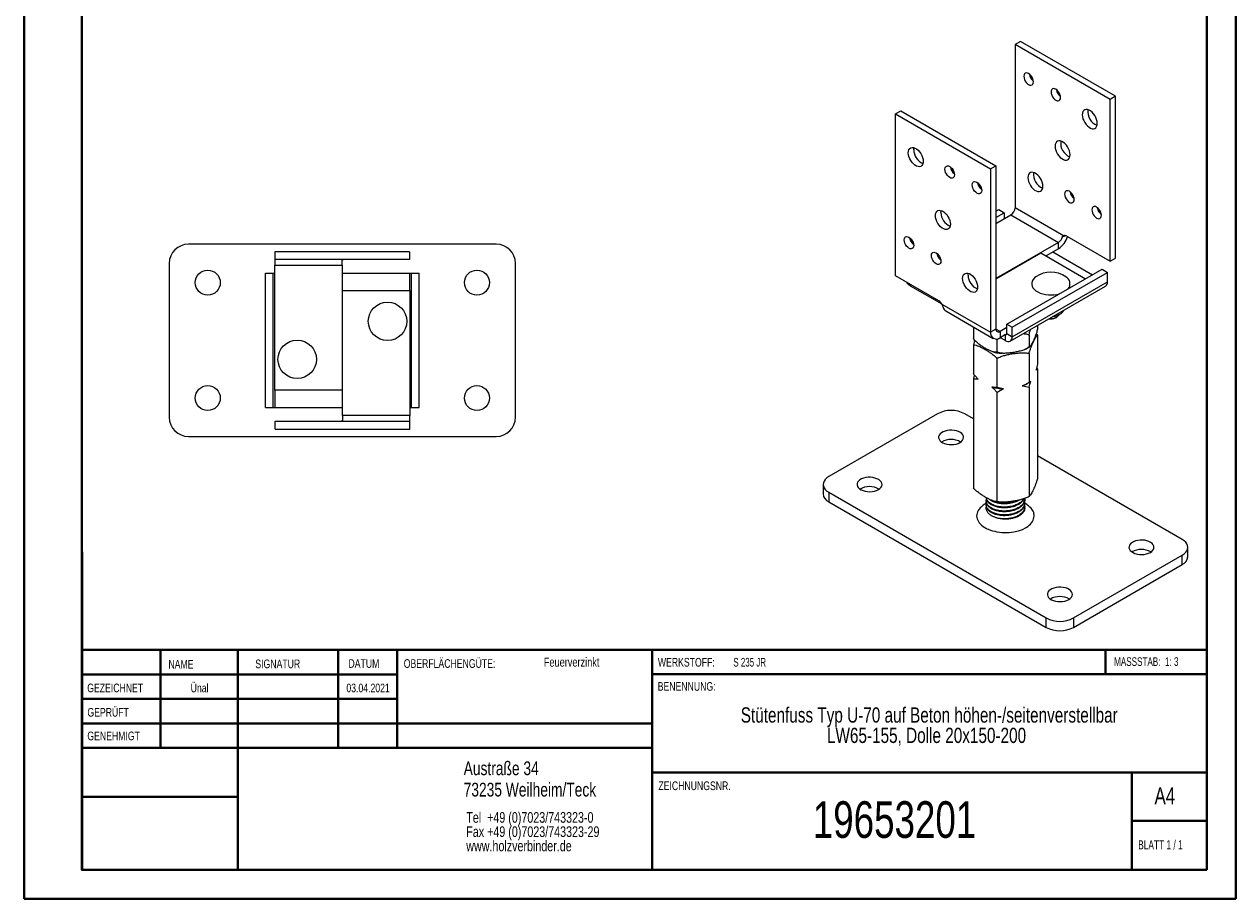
# Model space of a CAD drawing. Header units: millimetres. Extents: x 0 to 210, y 0 to 297.
# Tile 1 of 18: x 0 to 210, y 0 to 152. Entities that reach past the tile are written whole.
import ezdxf

# ---------------------------------------------------------------- set-up
doc = ezdxf.new("R2010")
doc.units = ezdxf.units.MM
doc.styles.add('SLDTEXTSTYLE0', font='TXT', dxfattribs={"width": 0.75})
doc.styles.add('SLDTEXTSTYLE1', font='TXT', dxfattribs={"width": 0.681818})
doc.styles.add('SLDTEXTSTYLE2', font='TXT', dxfattribs={"width": 0.7})
doc.styles.add('SLDTEXTSTYLE3', font='TXT', dxfattribs={"width": 0.6875})

# ---------------------------------------------------------------- blocks, each defined once
blk = doc.blocks.new('SW_NOTE_0')
at = {"color": 0, "linetype": 'Continuous', "lineweight": 0, "char_height": 1.8521, "attachment_point": 1, "style": 'SLDTEXTSTYLE0'}
for s, insert in [('Tel  +49 (0)7023/743323-0', (0, 2.39)), ('Fax +49 (0)7023/743323-29', (0, -0.08)), ('www.holzverbinder.de', (0, -2.55))]:
    blk.add_mtext(s, dxfattribs=dict(at, insert=insert))
blk = doc.blocks.new('SW_NOTE_1')
at = {"color": 0, "linetype": 'Continuous', "lineweight": 0, "char_height": 2.6458, "attachment_point": 2, "style": 'SLDTEXTSTYLE0'}
for s, insert in [('Stütenfuss Typ U-70 auf Beton höhen-/seitenverstellbar', (45.39, 3.41)), ('LW65-155, Dolle 20x150-200', (44.92, -0.12))]:
    blk.add_mtext(s, dxfattribs=dict(at, insert=insert))

msp = doc.modelspace()

# ---------------------------------------------------------------- linework, layer by layer
at = {"color": 7, "linetype": 'Continuous', "lineweight": 40}
for p, q in [((0.08, 0.21), (0.08, 297.21)), ((210.08, 0.21), (210.08, 297.21)), ((10.08, 5.21), (10.08, 292.21)), ((205.08, 5.21), (205.08, 292.21)), ((10.11, 60.37), (10.11, 5.12)), ((205.08, 43.37), (10.11, 43.37)), ((23.71, 43.37), (23.71, 26.37)), ((37.1, 43.37), (37.1, 5.12)), ((54.51, 43.37), (54.51, 26.37)), ((64.71, 26.37), (64.71, 43.37)), ((108.91, 43.37), (108.91, 5.12)), ((187.47, 39.12), (187.47, 43.37)), ((64.71, 39.1), (10.11, 39.1)), ((205.08, 39.12), (108.91, 39.12)), ((64.71, 34.87), (10.11, 34.87)), ((108.91, 30.62), (10.11, 30.62)), ((108.91, 26.37), (10.11, 26.37)), ((108.91, 22.12), (205.08, 22.12)), ((192.08, 5.21), (192.08, 22.21)), ((37.1, 17.87), (10.11, 17.87)), ((10.11, 13.71), (10.08, 13.71)), ((205.08, 13.71), (192.08, 13.71)), ((10.11, 9.46), (10.08, 9.46)), ((10.08, 5.21), (205.08, 5.21)), ((205.08, 5.21), (180.99, 5.21)), ((0.08, 0.21), (210.08, 0.21))]:
    msp.add_line(p, q, dxfattribs=at)
at = {"color": 7, "linetype": 'Continuous', "lineweight": 15}
for p, q in [((172.76, 148.82), (171.82, 148.28)), ((171.82, 148.28), (171.82, 119.97)), ((188.31, 138.75), (171.82, 148.28)), ((189.26, 139.3), (172.76, 148.82)), ((189.26, 139.3), (188.31, 138.75)), ((188.31, 110.72), (188.31, 138.75)), ((189.26, 111.26), (189.26, 139.3)), ((151.07, 136.25), (152.01, 136.79)), ((152.01, 136.79), (168.51, 127.27)), ((151.07, 136.25), (167.57, 126.72)), ((151.07, 108.21), (151.07, 136.25)), ((167.57, 126.72), (168.51, 127.27)), ((167.57, 126.72), (167.57, 98.42)), ((168.51, 127.27), (168.51, 98.96)), ((180.24, 115.1), (171.82, 119.97)), ((168.51, 119.4), (168.99, 119.67)), ((168.51, 118.31), (169.93, 119.13)), ((168.51, 117.25), (171.11, 118.75)), ((168.99, 119.67), (169.93, 119.13)), ((169.93, 119.13), (169.93, 118.06)), ((171.11, 118.75), (179.36, 113.98)), ((81.89, 113.67), (28.55, 113.67)), ((179.36, 113.98), (168.51, 107.72)), ((179.36, 112.89), (179.36, 113.98)), ((180.24, 115.1), (180.3, 115.14)), ((180.77, 115.07), (188.31, 110.72)), ((43.52, 112.37), (43.52, 111.04)), ((66.85, 112.37), (43.52, 112.37)), ((66.85, 112.37), (66.85, 111.04)), ((158.48, 111.45), (158.7, 111.58)), ((168.51, 107.67), (176.29, 112.16)), ((176.29, 112.16), (184.04, 107.68)), ((179.36, 112.89), (177.19, 111.64)), ((178.39, 112.34), (185.25, 108.38)), ((25.22, 110.34), (25.22, 83.67)), ((66.85, 111.04), (43.52, 111.04)), ((43.52, 111.04), (43.52, 110.04)), ((43.52, 110.04), (55.19, 110.04)), ((43.52, 88.37), (43.52, 110.04)), ((55.19, 110.04), (55.19, 111)), ((55.19, 110.04), (55.19, 88.37)), ((85.22, 83.67), (85.22, 110.34)), ((170.4, 99.8), (186.9, 109.33)), ((186.9, 109.33), (187.84, 108.78)), ((188.31, 110.72), (189.26, 111.26)), ((41.89, 85.34), (41.89, 108.67)), ((41.89, 108.67), (43.22, 108.67)), ((43.22, 85.34), (43.22, 108.67)), ((43.22, 108.67), (43.52, 108.67)), ((55.19, 108.67), (66.89, 108.67)), ((66.89, 108.67), (67.22, 108.67)), ((67.22, 85.34), (67.22, 108.67)), ((67.22, 108.67), (68.55, 108.67)), ((68.55, 85.34), (68.55, 108.67)), ((158.61, 103.86), (151.07, 108.21)), ((171.34, 99.26), (187.84, 108.78)), ((171.34, 97.63), (187.84, 107.15)), ((187.84, 107.15), (187.84, 108.78)), ((55.25, 105.63), (66.92, 105.63)), ((55.25, 83.97), (55.25, 105.63)), ((66.92, 105.63), (66.92, 83.97)), ((153.66, 106.47), (159.12, 103.32)), ((171, 96.86), (187.5, 106.39)), ((159.14, 103.28), (167.57, 98.42)), ((159.8, 102.11), (168.05, 97.35)), ((178.82, 100.9), (178.98, 100.99)), ((179.27, 101.26), (179.27, 101.64)), ((164.59, 99.35), (164.59, 97.37)), ((168.51, 98.96), (167.57, 98.42)), ((170.4, 99.23), (169.22, 98.55)), ((170.4, 99.8), (171.34, 99.26)), ((170.4, 98.17), (170.4, 99.8)), ((171.34, 97.63), (171.34, 99.26)), ((175.74, 99.6), (175.74, 99.09)), ((168.67, 97.05), (168.67, 95.01)), ((169.22, 98.55), (169.22, 97.46)), ((170.19, 98.02), (169.22, 97.46)), ((169.24, 97.48), (170.16, 96.95)), ((170.4, 98.17), (171.34, 97.63)), ((174.25, 97.91), (174.25, 95.87)), ((175.74, 97.96), (175.5, 98.2)), ((175.74, 97.96), (175.74, 92.9)), ((164.59, 96.23), (164.59, 91.17)), ((174.25, 94.74), (174.25, 89.68)), ((168.67, 93.88), (168.67, 88.82)), ((164.76, 90.98), (164.59, 90.36)), ((164.59, 90.36), (164.59, 71.42)), ((175.74, 92.08), (175.57, 92.28)), ((175.74, 92.08), (175.74, 73.14)), ((55.19, 88.37), (43.52, 88.37)), ((173.89, 89.48), (174.25, 89.68)), ((174.25, 88.86), (174.25, 69.92)), ((168.67, 88), (168.67, 69.06)), ((41.89, 85.34), (43.22, 85.34)), ((43.22, 85.34), (43.55, 85.34)), ((43.55, 85.34), (55.25, 85.34)), ((66.92, 85.34), (67.22, 85.34)), ((67.22, 85.34), (68.55, 85.34)), ((158.38, 84.26), (139.52, 73.38)), ((164.59, 83.4), (163.09, 84.26)), ((43.59, 81.63), (43.59, 82.97)), ((43.59, 82.97), (66.92, 82.97)), ((66.92, 83.97), (55.25, 83.97)), ((55.25, 83.97), (55.25, 83.01)), ((66.92, 82.97), (66.92, 83.97)), ((66.92, 81.63), (66.92, 82.97)), ((28.55, 80.34), (81.89, 80.34)), ((43.59, 81.63), (66.92, 81.63)), ((200.8, 62.49), (175.74, 76.96)), ((138.55, 72.02), (138.55, 70.39)), ((139.52, 70.66), (177.23, 48.89)), ((139.52, 70.66), (139.52, 69.02)), ((173.5, 69.39), (173.5, 69.52)), ((139.52, 69.02), (177.23, 47.25)), ((166.83, 69.18), (166.83, 69.05)), ((166.83, 68.5), (166.83, 68.37)), ((168.91, 69.02), (169.1, 68.99)), ((173.45, 67.74), (173.46, 67.68)), ((173.5, 68.71), (173.5, 68.84)), ((173.5, 68.03), (173.5, 68.16)), ((201.78, 59.5), (201.78, 61.13)), ((181.95, 48.89), (200.8, 59.77)), ((200.8, 58.14), (200.8, 59.77)), ((181.95, 47.25), (200.8, 58.14)), ((177.23, 47.25), (177.23, 48.89)), ((181.95, 48.89), (181.95, 47.25))]:
    msp.add_line(p, q, dxfattribs=at)
at = {"color": 8, "linetype": 'Continuous', "lineweight": 15}
for p, q in [((180.7, 115.11), (180.04, 114.96)), ((66.89, 105.63), (66.89, 108.67)), ((153.66, 106.71), (153.66, 106.47)), ((169.22, 98.55), (168.51, 98.96)), ((170.16, 96.95), (170.16, 98.01)), ((43.55, 85.34), (43.55, 88.37))]:
    msp.add_line(p, q, dxfattribs=at)
at = {"color": 7, "linetype": 'Continuous', "lineweight": 0}
for p, q in [((64.71, 39.12), (10.11, 39.12)), ((23.71, 5.21), (23.71, 5.12)), ((54.51, 5.21), (54.51, 5.12))]:
    msp.add_line(p, q, dxfattribs=at)
at = {"color": 7, "linetype": 'Continuous', "lineweight": 15, "flags": 128}
for points in [[(175, 141.81), (174.97, 142.08), (174.89, 142.35), (174.76, 142.63), (174.58, 142.88), (174.39, 143.09), (174.17, 143.24), (173.96, 143.33), (173.76, 143.35), (173.59, 143.3), (173.46, 143.18), (173.38, 143), (173.35, 142.77), (173.38, 142.5), (173.46, 142.23), (173.59, 141.95), (173.76, 141.7), (173.96, 141.49), (174.17, 141.34), (174.39, 141.25), (174.58, 141.23), (174.76, 141.28), (174.89, 141.4), (174.97, 141.58), (175, 141.81)], [(179.71, 139.09), (179.68, 139.35), (179.6, 139.63), (179.47, 139.9), (179.3, 140.15), (179.1, 140.36), (178.89, 140.52), (178.67, 140.61), (178.47, 140.63), (178.3, 140.58), (178.17, 140.46), (178.09, 140.27), (178.06, 140.04), (178.09, 139.78), (178.17, 139.5), (178.3, 139.23), (178.47, 138.98), (178.67, 138.77), (178.89, 138.62), (179.1, 138.52), (179.3, 138.5), (179.47, 138.56), (179.6, 138.68), (179.68, 138.86), (179.71, 139.09)], [(186.08, 134.6), (186.05, 134.93), (185.96, 135.27), (185.83, 135.62), (185.65, 135.96), (185.43, 136.27), (185.18, 136.54), (184.91, 136.76), (184.64, 136.92), (184.38, 137), (184.13, 137.02), (183.91, 136.96), (183.73, 136.84), (183.59, 136.64), (183.51, 136.39), (183.48, 136.1), (183.51, 135.77), (183.59, 135.42), (183.73, 135.08), (183.91, 134.74), (184.13, 134.43), (184.38, 134.16), (184.64, 133.94), (184.91, 133.78), (185.18, 133.69), (185.43, 133.68), (185.65, 133.74), (185.83, 133.86), (185.96, 134.06), (186.05, 134.31), (186.08, 134.6)], [(153.31, 129.51), (153.34, 129.81), (153.42, 130.05), (153.56, 130.25), (153.74, 130.38), (153.96, 130.43), (154.2, 130.42), (154.47, 130.33), (154.74, 130.17), (155.01, 129.95), (155.25, 129.68), (155.47, 129.37), (155.65, 129.04), (155.79, 128.69), (155.87, 128.34), (155.9, 128.01), (155.87, 127.72), (155.79, 127.47), (155.65, 127.28), (155.47, 127.15), (155.25, 127.09), (155.01, 127.11), (154.74, 127.2), (154.47, 127.35), (154.2, 127.57), (153.96, 127.84), (153.74, 128.15), (153.56, 128.49), (153.42, 128.84), (153.34, 129.18), (153.31, 129.51)], [(154.25, 130.05), (154.28, 130.35), (154.29, 130.4)], [(181.36, 129.16), (181.33, 129.48), (181.25, 129.83), (181.11, 130.18), (180.93, 130.52), (180.71, 130.83), (180.47, 131.1), (180.2, 131.32), (179.93, 131.47), (179.66, 131.56), (179.42, 131.58), (179.2, 131.52), (179.02, 131.39), (178.88, 131.2), (178.8, 130.95), (178.77, 130.65), (178.8, 130.33), (178.88, 129.98), (179.02, 129.63), (179.2, 129.29), (179.42, 128.98), (179.66, 128.71), (179.93, 128.5), (180.2, 128.34), (180.47, 128.25), (180.71, 128.24), (180.93, 128.29), (181.11, 128.42), (181.25, 128.61), (181.33, 128.86), (181.36, 129.16)], [(159.67, 126.65), (159.7, 126.88), (159.78, 127.07), (159.91, 127.19), (160.09, 127.24), (160.28, 127.22), (160.5, 127.13), (160.71, 126.97), (160.91, 126.76), (161.08, 126.51), (161.21, 126.24), (161.29, 125.96), (161.32, 125.7), (161.29, 125.47), (161.21, 125.29), (161.08, 125.17), (160.91, 125.11), (160.71, 125.13), (160.5, 125.22), (160.28, 125.38), (160.09, 125.59), (159.91, 125.84), (159.78, 126.11), (159.7, 126.39), (159.67, 126.65)], [(176.65, 123.71), (176.62, 124.04), (176.53, 124.39), (176.4, 124.74), (176.22, 125.07), (176, 125.38), (175.75, 125.65), (175.49, 125.87), (175.22, 126.03), (174.95, 126.12), (174.7, 126.13), (174.48, 126.07), (174.3, 125.95), (174.17, 125.75), (174.08, 125.5), (174.05, 125.21), (174.08, 124.88), (174.17, 124.54), (174.3, 124.19), (174.48, 123.85), (174.7, 123.54), (174.95, 123.27), (175.22, 123.05), (175.49, 122.89), (175.75, 122.81), (176, 122.79), (176.22, 122.85), (176.4, 122.98), (176.53, 123.17), (176.62, 123.42), (176.65, 123.71)], [(164.39, 123.93), (164.42, 124.16), (164.5, 124.34), (164.63, 124.47), (164.8, 124.52), (165, 124.5), (165.21, 124.41), (165.43, 124.25), (165.62, 124.04), (165.8, 123.79), (165.93, 123.52), (166.01, 123.24), (166.04, 122.98), (166.01, 122.75), (165.93, 122.57), (165.8, 122.45), (165.62, 122.39), (165.43, 122.41), (165.21, 122.5), (165, 122.66), (164.8, 122.87), (164.63, 123.12), (164.5, 123.39), (164.42, 123.67), (164.39, 123.93)], [(182.07, 121.4), (182.04, 121.66), (181.96, 121.94), (181.83, 122.21), (181.66, 122.46), (181.46, 122.67), (181.24, 122.83), (181.03, 122.92), (180.83, 122.94), (180.66, 122.89), (180.53, 122.77), (180.45, 122.58), (180.42, 122.35), (180.45, 122.09), (180.53, 121.81), (180.66, 121.54), (180.83, 121.29), (181.03, 121.08), (181.24, 120.92), (181.46, 120.83), (181.66, 120.81), (181.83, 120.87), (181.96, 120.99), (182.04, 121.17), (182.07, 121.4)], [(186.78, 118.68), (186.75, 118.94), (186.67, 119.22), (186.54, 119.49), (186.37, 119.74), (186.17, 119.95), (185.96, 120.11), (185.74, 120.2), (185.54, 120.22), (185.37, 120.17), (185.24, 120.04), (185.16, 119.86), (185.13, 119.63), (185.16, 119.37), (185.24, 119.09), (185.37, 118.82), (185.54, 118.57), (185.74, 118.36), (185.96, 118.2), (186.17, 118.11), (186.37, 118.09), (186.54, 118.14), (186.67, 118.27), (186.75, 118.45), (186.78, 118.68)], [(158.02, 118.62), (158.05, 118.92), (158.14, 119.17), (158.27, 119.36), (158.45, 119.49), (158.67, 119.55), (158.92, 119.53), (159.18, 119.44), (159.46, 119.29), (159.72, 119.07), (159.97, 118.8), (160.19, 118.49), (160.37, 118.15), (160.5, 117.8), (160.59, 117.45), (160.62, 117.13), (160.59, 116.83), (160.5, 116.58), (160.37, 116.39), (160.19, 116.26), (159.97, 116.2), (159.72, 116.22), (159.46, 116.31), (159.18, 116.46), (158.92, 116.68), (158.67, 116.95), (158.45, 117.26), (158.27, 117.6), (158.14, 117.95), (158.05, 118.3), (158.02, 118.62)], [(158.97, 119.17), (158.99, 119.46), (159, 119.51)], [(152.6, 114.4), (152.63, 114.63), (152.71, 114.82), (152.84, 114.94), (153.01, 114.99), (153.21, 114.97), (153.43, 114.88), (153.64, 114.73), (153.84, 114.52), (154.01, 114.27), (154.14, 113.99), (154.22, 113.71), (154.25, 113.45), (154.22, 113.22), (154.14, 113.04), (154.01, 112.92), (153.84, 112.87), (153.64, 112.88), (153.43, 112.98), (153.21, 113.13), (153.01, 113.34), (152.84, 113.59), (152.71, 113.86), (152.63, 114.14), (152.6, 114.4)], [(157.32, 111.68), (157.34, 111.91), (157.43, 112.1), (157.56, 112.22), (157.73, 112.27), (157.93, 112.25), (158.14, 112.16), (158.35, 112), (158.55, 111.79), (158.72, 111.54), (158.86, 111.27), (158.94, 110.99), (158.97, 110.73), (158.94, 110.5), (158.86, 110.32), (158.72, 110.2), (158.55, 110.14), (158.35, 110.16), (158.14, 110.25), (157.93, 110.41), (157.73, 110.62), (157.56, 110.87), (157.43, 111.14), (157.34, 111.42), (157.32, 111.68)], [(162.74, 107.74), (162.77, 108.03), (162.85, 108.28), (162.98, 108.47), (163.17, 108.6), (163.39, 108.66), (163.63, 108.64), (163.9, 108.56), (164.17, 108.4), (164.43, 108.18), (164.68, 107.91), (164.9, 107.6), (165.08, 107.26), (165.22, 106.91), (165.3, 106.57), (165.33, 106.24), (165.3, 105.95), (165.22, 105.7), (165.08, 105.5), (164.9, 105.38), (164.68, 105.32), (164.43, 105.33), (164.17, 105.42), (163.9, 105.58), (163.63, 105.8), (163.39, 106.07), (163.17, 106.38), (162.98, 106.71), (162.85, 107.06), (162.77, 107.41), (162.74, 107.74)], [(163.68, 108.28), (163.71, 108.58), (163.72, 108.62)], [(175.44, 108), (175.2, 107.81), (174.97, 107.55), (174.8, 107.27), (174.72, 106.98), (174.71, 106.69), (174.77, 106.39), (174.92, 106.11), (175.14, 105.85), (175.42, 105.6), (175.77, 105.39), (176.17, 105.2), (176.61, 105.06), (177.09, 104.95), (177.59, 104.89), (178.1, 104.87), (178.61, 104.9), (179.1, 104.97), (179.54, 105.08)], [(178.98, 100.99), (179.18, 101.14), (179.27, 101.25)], [(170.19, 98.02), (170.21, 98.01), (170.25, 98), (170.29, 98.01), (170.33, 98.02), (170.36, 98.04), (170.38, 98.08), (170.39, 98.12), (170.4, 98.17)], [(162.27, 79.3), (162.53, 79.48), (162.73, 79.69), (162.85, 79.92), (162.9, 80.15), (162.87, 80.39), (162.77, 80.62), (162.59, 80.83), (162.34, 81.02), (162.03, 81.18), (161.68, 81.31), (161.3, 81.39), (160.89, 81.43), (160.48, 81.42), (160.08, 81.37), (159.7, 81.28), (159.36, 81.15), (159.06, 80.98), (158.83, 80.78), (158.67, 80.56), (158.58, 80.33), (158.57, 80.09), (158.64, 79.86), (158.79, 79.64), (159, 79.43), (159.28, 79.26), (159.61, 79.11), (159.98, 79.01), (160.38, 78.95), (160.79, 78.93), (161.2, 78.96), (161.59, 79.03), (161.95, 79.15), (162.27, 79.3)], [(139.52, 73.38), (139.18, 73.15), (138.91, 72.89), (138.71, 72.61), (138.59, 72.32), (138.55, 72.02), (138.59, 71.72), (138.71, 71.42), (138.91, 71.14), (139.18, 70.89), (139.52, 70.66)], [(148.13, 71.13), (148.39, 71.32), (148.59, 71.53), (148.71, 71.75), (148.76, 71.99), (148.73, 72.23), (148.62, 72.46), (148.44, 72.67), (148.2, 72.86), (147.89, 73.02), (147.54, 73.14), (147.15, 73.23), (146.75, 73.27), (146.34, 73.26), (145.93, 73.21), (145.55, 73.12), (145.21, 72.98), (144.92, 72.81), (144.69, 72.62), (144.53, 72.4), (144.44, 72.17), (144.43, 71.93), (144.5, 71.69), (144.64, 71.47), (144.86, 71.27), (145.14, 71.09), (145.47, 70.95), (145.84, 70.85), (146.23, 70.78), (146.64, 70.77), (147.05, 70.8), (147.45, 70.87), (147.81, 70.98), (148.13, 71.13)], [(165.93, 68.11), (165.77, 67.96), (165.59, 67.74), (165.43, 67.51), (165.31, 67.27), (165.23, 67.04), (165.18, 66.8), (165.16, 66.55), (165.19, 66.3), (165.24, 66.07), (165.46, 65.6), (165.62, 65.37), (166.03, 64.95), (166.29, 64.75), (166.57, 64.57), (166.87, 64.4), (167.54, 64.12), (167.92, 64), (168.3, 63.9), (168.69, 63.82), (169.11, 63.75), (169.53, 63.71), (169.94, 63.69), (170.36, 63.69), (170.78, 63.71), (171.21, 63.75), (171.61, 63.81), (172.39, 63.99), (172.76, 64.11), (173.11, 64.24), (173.74, 64.56), (174.03, 64.74), (174.28, 64.94), (174.5, 65.14), (174.69, 65.36), (174.86, 65.59), (174.98, 65.82), (175.16, 66.53), (175.06, 67.17), (175.06, 67.17)], [(195.27, 60.25), (195.53, 60.43), (195.73, 60.64), (195.85, 60.87), (195.9, 61.1), (195.87, 61.34), (195.76, 61.57), (195.58, 61.78), (195.34, 61.97), (195.03, 62.13), (194.68, 62.26), (194.29, 62.34), (193.89, 62.38), (193.48, 62.37), (193.07, 62.32), (192.7, 62.23), (192.35, 62.1), (192.06, 61.93), (191.83, 61.73), (191.67, 61.51), (191.58, 61.28), (191.57, 61.04), (191.64, 60.81), (191.78, 60.59), (192, 60.38), (192.28, 60.21), (192.61, 60.06), (192.98, 59.96), (193.37, 59.9), (193.79, 59.88), (194.19, 59.91), (194.59, 59.98), (194.95, 60.1), (195.27, 60.25)], [(200.8, 59.77), (201.14, 60), (201.42, 60.26), (201.62, 60.54), (201.74, 60.83), (201.78, 61.13), (201.74, 61.43), (201.62, 61.73), (201.42, 62.01), (201.14, 62.26), (200.8, 62.49)], [(181.12, 52.08), (181.39, 52.27), (181.58, 52.48), (181.71, 52.7), (181.76, 52.94), (181.73, 53.18), (181.62, 53.41), (181.44, 53.62), (181.19, 53.81), (180.89, 53.97), (180.54, 54.09), (180.15, 54.18), (179.75, 54.22), (179.33, 54.21), (178.93, 54.16), (178.55, 54.07), (178.21, 53.93), (177.92, 53.76), (177.69, 53.57), (177.53, 53.35), (177.44, 53.12), (177.43, 52.88), (177.5, 52.64), (177.64, 52.42), (177.86, 52.22), (178.13, 52.04), (178.46, 51.9), (178.83, 51.8), (179.23, 51.74), (179.64, 51.72), (180.05, 51.75), (180.44, 51.82), (180.81, 51.93), (181.12, 52.08)]]:
    msp.add_lwpolyline(points, dxfattribs=at)
at = {"color": 7, "linetype": 'Continuous', "lineweight": 15}
for centre, radius in [((31.89, 107), 2.17), ((78.55, 107), 2.17), ((63.05, 100.3), 3.33), ((47.39, 93.71), 3.33), ((31.89, 87), 2.17), ((78.55, 87), 2.17)]:
    msp.add_circle(centre, radius, dxfattribs=at)
for centre, radius, start, end in [((176.12, 143.41), 1.84, 188.0066, 231.9881), ((180.83, 140.69), 1.84, 188.0066, 231.9881), ((186.99, 136.63), 2.55, 171.9743, 248.0203), ((182.28, 131.18), 2.55, 171.9743, 248.0203), ((156.9, 130.11), 2.65, 181.2085, 246.931), ((162.44, 127.3), 1.84, 188.0066, 231.9881), ((177.56, 125.74), 2.55, 171.9743, 248.0203), ((167.16, 124.58), 1.84, 188.0066, 231.9881), ((183.19, 123), 1.84, 188.0066, 231.9881), ((170.28, 120.04), 1.54, 302.6055, 357.3945), ((187.9, 120.28), 1.84, 188.0066, 231.9881), ((161.62, 119.22), 2.65, 181.2085, 246.931), ((28.55, 110.34), 3.33, 90, 180), ((81.89, 110.34), 3.33, 0, 90), ((155.37, 115.05), 1.84, 188.0066, 231.9881), ((177.37, 115.96), 3.66, 302.9437, 344.7431), ((178.51, 115.3), 1.57, 302.9276, 347.442), ((180.48, 114.68), 0.485, 53.5749, 119.4595), ((160.09, 112.33), 1.84, 188.0066, 231.9881), ((154.88, 108.44), 2.31, 215.2673, 238.3155), ((166.33, 108.34), 2.65, 181.2085, 246.931), ((178.03, 104.39), 4.45, 54.3123, 125.6877), ((180, 106.82), 1.34, 318.57, 62.0573), ((187.02, 107.06), 0.822, 305.0133, 6.2988), ((157.83, 102.62), 1.47, 26.9958, 57.8785), ((160.28, 102.9), 0.921, 194.0131, 238.6564), ((178.03, 102.42), 1.71, 259.2037, 297.2783), ((178.04, 102.8), 2.03, 262.7013, 297.4096), ((168.94, 98.89), 0.437, 170.786, 309.2033), ((168.58, 98.25), 1.02, 170.786, 309.2033), ((170.62, 97.51), 0.728, 230.7967, 9.214), ((170.11, 97.05), 8.46, 254.2543, 268.1596), ((171.09, 94.37), 5.64, 290.6759, 299.8611), ((160.74, 79.76), 5.09, 62.391, 117.609), ((28.55, 83.67), 3.33, 180, 270), ((81.89, 83.67), 3.33, 270, 0), ((160.74, 76.62), 3.2, 59.1634, 120.8366), ((146.59, 68.45), 3.2, 59.1634, 120.8366), ((140.2, 70.54), 1.66, 185.3944, 245.9257), ((193.73, 57.57), 3.2, 59.1634, 120.8366), ((200.09, 59.68), 1.7, 294.8673, 353.8125), ((179.59, 49.4), 3.2, 59.1634, 120.8366), ((179.59, 53.39), 5.09, 242.391, 297.609), ((179.59, 51.76), 5.09, 242.391, 297.609)]:
    msp.add_arc(centre, radius, start, end, dxfattribs=at)
for points, knots in [([(180.04, 114.96), (180.04, 114.99), (180.05, 115.01), (180.08, 115.05), (180.1, 115.07), (180.14, 115.09), (180.16, 115.1), (180.2, 115.1), (180.22, 115.1), (180.24, 115.1)], [0, 0, 0, 0, 0.25, 0.25, 0.5, 0.5, 0.75, 0.75, 1, 1, 1, 1]), ([(55.19, 111), (55.19, 111.01), (55.19, 111.02), (55.23, 111.03), (55.25, 111.03), (55.3, 111.04), (55.32, 111.04), (55.38, 111.04), (55.41, 111.04), (55.44, 111.04)], [0, 0, 0, 0, 0.25, 0.25, 0.5, 0.5, 0.75, 0.75, 1, 1, 1, 1]), ([(159.39, 102.67), (159.38, 102.71), (159.36, 102.76), (159.33, 102.85), (159.31, 102.9), (159.27, 103.01), (159.25, 103.06), (159.2, 103.17), (159.17, 103.23), (159.14, 103.28)], [0, 0, 0, 0, 0.25, 0.25, 0.5, 0.5, 0.75, 0.75, 1, 1, 1, 1]), ([(179.27, 101.26), (179.07, 101.22), (178.78, 101.15), (178.48, 101.14), (178.39, 101.13)], [0, 0, 0, 0, 0.701221, 1, 1, 1, 1]), ([(179.9, 101.73), (179.85, 101.68), (179.8, 101.63), (179.69, 101.54), (179.64, 101.49), (179.48, 101.38), (179.38, 101.32), (179.27, 101.26)], [0, 0, 0, 0, 0.25, 0.25, 0.5, 0.5, 1, 1, 1, 1]), ([(180.37, 102.27), (180.32, 102.21), (180.22, 102.08), (180.07, 101.9), (179.96, 101.78), (179.9, 101.73)], [0, 0, 0, 0, 0.305082, 0.651429, 1, 1, 1, 1]), ([(175.74, 99.09), (175.72, 98.97), (175.69, 98.85), (175.63, 98.63), (175.6, 98.52), (175.51, 98.21), (175.45, 98.03), (175.35, 97.77), (175.32, 97.69), (175.25, 97.52), (175.22, 97.45), (175.12, 97.22), (175.06, 97.07), (174.93, 96.79), (174.86, 96.66), (174.73, 96.4), (174.67, 96.28), (174.57, 96.12), (174.54, 96.07), (174.48, 95.99), (174.44, 95.95), (174.38, 95.89), (174.35, 95.87), (174.3, 95.85), (174.27, 95.86), (174.25, 95.87)], [0, 0, 0, 0, 0.0625, 0.0625, 0.125, 0.125, 0.25, 0.25, 0.3125, 0.3125, 0.375, 0.375, 0.5, 0.5, 0.625, 0.625, 0.75, 0.75, 0.8125, 0.8125, 0.875, 0.875, 0.9375, 0.9375, 1, 1, 1, 1]), ([(174.25, 97.91), (174.27, 98.02), (174.31, 98.22), (174.38, 98.49), (174.45, 98.72), (174.49, 98.84), (174.51, 98.89)], [0, 0, 0, 0, 0.283174, 0.574578, 0.80836, 1, 1, 1, 1]), ([(168.67, 95.01), (168.6, 94.98), (168.53, 94.96), (168.38, 94.95), (168.29, 94.95), (168.04, 94.98), (167.87, 95.04), (167.61, 95.14), (167.52, 95.18), (167.34, 95.26), (167.25, 95.3), (166.98, 95.44), (166.81, 95.54), (166.45, 95.74), (166.27, 95.85), (165.92, 96.08), (165.74, 96.2), (165.47, 96.4), (165.39, 96.47), (165.21, 96.62), (165.13, 96.7), (164.96, 96.87), (164.88, 96.96), (164.73, 97.16), (164.65, 97.26), (164.59, 97.37)], [0, 0, 0, 0, 0.0625, 0.0625, 0.125, 0.125, 0.25, 0.25, 0.3125, 0.3125, 0.375, 0.375, 0.5, 0.5, 0.625, 0.625, 0.75, 0.75, 0.8125, 0.8125, 0.875, 0.875, 0.9375, 0.9375, 1, 1, 1, 1]), ([(164.84, 97.02), (164.8, 96.91), (164.71, 96.67), (164.63, 96.39), (164.59, 96.23)], [0, 0, 0, 0, 0.432386, 1, 1, 1, 1]), ([(168.53, 97.25), (168.54, 97.25), (168.59, 97.18), (168.63, 97.11), (168.67, 97.05)], [0, 0, 0, 0, 0.108015, 1, 1, 1, 1]), ([(168.67, 97.05), (168.75, 97.12), (168.92, 97.25), (169.13, 97.39), (169.26, 97.44), (169.29, 97.45)], [0, 0, 0, 0, 0.43628, 0.885241, 1, 1, 1, 1]), ([(173.25, 98.17), (173.31, 98.16), (173.49, 98.16), (173.77, 98.11), (174.04, 98.02), (174.19, 97.94), (174.25, 97.91)], [0, 0, 0, 0, 0.1615101, 0.4809663, 0.8078069, 1, 1, 1, 1]), ([(174.25, 94.74), (174.3, 94.95), (174.36, 95.14), (174.49, 95.51), (174.55, 95.68), (174.68, 96), (174.74, 96.16), (174.87, 96.46), (174.93, 96.6), (175.06, 96.87), (175.12, 97), (175.25, 97.25), (175.31, 97.37), (175.43, 97.58), (175.5, 97.68), (175.62, 97.85), (175.68, 97.92), (175.74, 97.96)], [0, 0, 0, 0, 0.125, 0.125, 0.25, 0.25, 0.375, 0.375, 0.5, 0.5, 0.625, 0.625, 0.75, 0.75, 0.875, 0.875, 1, 1, 1, 1]), ([(164.59, 96.23), (164.75, 96.23), (164.91, 96.19), (165.25, 96.1), (165.42, 96.04), (165.76, 95.89), (165.94, 95.81), (166.28, 95.64), (166.45, 95.54), (166.8, 95.34), (166.97, 95.24), (167.32, 95.01), (167.49, 94.9), (167.83, 94.64), (168.01, 94.51), (168.34, 94.21), (168.51, 94.05), (168.67, 93.88)], [0, 0, 0, 0, 0.125, 0.125, 0.25, 0.25, 0.375, 0.375, 0.5, 0.5, 0.625, 0.625, 0.75, 0.75, 0.875, 0.875, 1, 1, 1, 1]), ([(168.02, 95), (168.14, 94.97), (168.42, 94.9), (168.84, 94.83), (169.26, 94.78), (169.52, 94.76), (169.66, 94.75), (169.67, 94.75)], [0, 0, 0, 0, 0.2300748, 0.5355222, 0.7546587, 0.978877, 1, 1, 1, 1]), ([(174.25, 95.87), (174.15, 95.79), (174.06, 95.72), (173.85, 95.58), (173.73, 95.52), (173.39, 95.35), (173.15, 95.27), (172.79, 95.16), (172.67, 95.13), (172.43, 95.07), (172.31, 95.05), (171.94, 94.97), (171.7, 94.93), (171.22, 94.85), (170.97, 94.82), (170.49, 94.77), (170.24, 94.75), (169.88, 94.75), (169.76, 94.75), (169.53, 94.76), (169.41, 94.77), (169.18, 94.81), (169.07, 94.84), (168.86, 94.91), (168.76, 94.96), (168.67, 95.01)], [0, 0, 0, 0, 0.0625, 0.0625, 0.125, 0.125, 0.25, 0.25, 0.3125, 0.3125, 0.375, 0.375, 0.5, 0.5, 0.625, 0.625, 0.75, 0.75, 0.8125, 0.8125, 0.875, 0.875, 0.9375, 0.9375, 1, 1, 1, 1]), ([(168.67, 93.88), (168.89, 93.99), (169.11, 94.09), (169.57, 94.26), (169.81, 94.34), (170.28, 94.46), (170.51, 94.52), (170.98, 94.62), (171.22, 94.66), (171.7, 94.73), (171.93, 94.76), (172.41, 94.81), (172.64, 94.83), (173.11, 94.85), (173.34, 94.85), (173.8, 94.82), (174.03, 94.79), (174.25, 94.74)], [0, 0, 0, 0, 0.125, 0.125, 0.25, 0.25, 0.375, 0.375, 0.5, 0.5, 0.625, 0.625, 0.75, 0.75, 0.875, 0.875, 1, 1, 1, 1]), ([(173.55, 95.43), (173.61, 95.46), (173.81, 95.55), (174.09, 95.7), (174.29, 95.84), (174.37, 95.89)], [0, 0, 0, 0, 0.197492, 0.70059, 1, 1, 1, 1]), ([(165.44, 90.27), (165.3, 90.41), (165.15, 90.56), (164.86, 90.86), (164.72, 91.02), (164.59, 91.17)], [0, 0, 0, 0, 0.5, 0.5, 1, 1, 1, 1]), ([(175.43, 91.82), (175.48, 91.88), (175.53, 91.93), (175.64, 92.02), (175.69, 92.05), (175.74, 92.08)], [0, 0, 0, 0, 0.5, 0.5, 1, 1, 1, 1]), ([(167.81, 88.9), (167.96, 88.77), (168.11, 88.62), (168.39, 88.32), (168.53, 88.16), (168.67, 88)], [0, 0, 0, 0, 0.5, 0.5, 1, 1, 1, 1]), ([(168.67, 88), (168.86, 88.11), (169.05, 88.22), (169.44, 88.41), (169.64, 88.51), (169.84, 88.59)], [0, 0, 0, 0, 0.5, 0.5, 1, 1, 1, 1]), ([(174.25, 89.68), (174.06, 89.57), (173.86, 89.47), (173.47, 89.27), (173.28, 89.18), (173.08, 89.09)], [0, 0, 0, 0, 0.5, 0.5, 1, 1, 1, 1]), ([(174.56, 89.95), (174.51, 89.89), (174.45, 89.83), (174.35, 89.75), (174.3, 89.71), (174.25, 89.68)], [0, 0, 0, 0, 0.5, 0.5, 1, 1, 1, 1]), ([(55.25, 83.01), (55.25, 83), (55.24, 82.99), (55.21, 82.98), (55.19, 82.98), (55.14, 82.97), (55.11, 82.97), (55.06, 82.97), (55.03, 82.97), (55, 82.97)], [0, 0, 0, 0, 0.25, 0.25, 0.5, 0.5, 0.75, 0.75, 1, 1, 1, 1]), ([(168.67, 69.06), (168.51, 69.07), (168.34, 69.1), (168.01, 69.2), (167.84, 69.26), (167.49, 69.4), (167.32, 69.48), (166.97, 69.66), (166.8, 69.75), (166.46, 69.95), (166.28, 70.06), (165.94, 70.28), (165.77, 70.4), (165.42, 70.65), (165.25, 70.79), (164.91, 71.08), (164.75, 71.24), (164.59, 71.42)], [0, 0, 0, 0, 0.125, 0.125, 0.25, 0.25, 0.375, 0.375, 0.5, 0.5, 0.625, 0.625, 0.75, 0.75, 0.875, 0.875, 1, 1, 1, 1]), ([(175.74, 73.14), (175.68, 72.93), (175.62, 72.74), (175.5, 72.38), (175.44, 72.21), (175.31, 71.88), (175.25, 71.72), (175.12, 71.43), (175.06, 71.28), (174.93, 71.01), (174.87, 70.88), (174.74, 70.63), (174.68, 70.52), (174.55, 70.3), (174.49, 70.2), (174.37, 70.03), (174.3, 69.97), (174.25, 69.92)], [0, 0, 0, 0, 0.125, 0.125, 0.25, 0.25, 0.375, 0.375, 0.5, 0.5, 0.625, 0.625, 0.75, 0.75, 0.875, 0.875, 1, 1, 1, 1]), ([(173.48, 69.6), (173.49, 69.57), (173.53, 69.4), (173.43, 69.05), (173.18, 68.6), (172.74, 68.19), (172.17, 67.86), (171.48, 67.6), (170.72, 67.45), (169.93, 67.4), (169.16, 67.46), (168.44, 67.62), (167.81, 67.87), (167.32, 68.2), (166.97, 68.59), (166.83, 69.01), (166.8, 69.31), (166.88, 69.46), (166.88, 69.47)], [0, 0, 0, 0, 0.009611, 0.079438, 0.150052, 0.220684, 0.290502, 0.361339, 0.431549, 0.50171, 0.572557, 0.642393, 0.712993, 0.783637, 0.853449, 0.924281, 0.994513, 1, 1, 1, 1]), ([(173.48, 69.39), (173.48, 69.35), (173.51, 69.15), (173.37, 68.79), (173.07, 68.35), (172.59, 67.96), (171.98, 67.64), (171.27, 67.42), (170.5, 67.3), (169.71, 67.28), (168.94, 67.37), (168.25, 67.56), (167.66, 67.83), (167.2, 68.18), (166.92, 68.58), (166.81, 68.88), (166.84, 69.03), (166.84, 69.05)], [0, 0, 0, 0, 0.019401, 0.09367, 0.169025, 0.243799, 0.318385, 0.39378, 0.468117, 0.54319, 0.618397, 0.692661, 0.768009, 0.842806, 0.917371, 0.992769, 1, 1, 1, 1]), ([(173.38, 69.56), (173.31, 69.42), (173.17, 69.13), (172.74, 68.74), (172.17, 68.41), (171.48, 68.15), (170.72, 68), (169.93, 67.95), (169.16, 68.01), (168.44, 68.17), (167.81, 68.43), (167.31, 68.75), (166.98, 69.14), (166.83, 69.48), (166.85, 69.67), (166.85, 69.73)], [0, 0, 0, 0, 0.071857, 0.153666, 0.234533, 0.316581, 0.397902, 0.479165, 0.561224, 0.642111, 0.723884, 0.805708, 0.886567, 0.968609, 1, 1, 1, 1]), ([(173.29, 69.52), (173.21, 69.39), (173.02, 69.1), (172.49, 68.71), (171.78, 68.37), (170.95, 68.16), (170.06, 68.08), (169.18, 68.13), (168.37, 68.32), (167.69, 68.62), (167.18, 69.01), (166.9, 69.39), (166.88, 69.63), (166.87, 69.72)], [0, 0, 0, 0, 0.074654, 0.171415, 0.268624, 0.366112, 0.462634, 0.560419, 0.656864, 0.754464, 0.851487, 0.948428, 1, 1, 1, 1]), ([(172.52, 69.31), (172.51, 69.3), (172.31, 69.14), (171.77, 68.93), (170.95, 68.71), (170.06, 68.63), (169.18, 68.68), (168.38, 68.87), (167.71, 69.15), (167.42, 69.4), (167.29, 69.51)], [0, 0, 0, 0, 0.014189, 0.158323, 0.302871, 0.445987, 0.590976, 0.733978, 0.878693, 1, 1, 1, 1]), ([(174.25, 69.92), (174.03, 69.81), (173.81, 69.71), (173.35, 69.54), (173.11, 69.47), (172.64, 69.34), (172.4, 69.28), (171.93, 69.19), (171.69, 69.14), (171.22, 69.07), (170.98, 69.04), (170.51, 68.99), (170.27, 68.97), (169.81, 68.95), (169.58, 68.95), (169.12, 68.98), (168.89, 69.01), (168.67, 69.06)], [0, 0, 0, 0, 0.125, 0.125, 0.25, 0.25, 0.375, 0.375, 0.5, 0.5, 0.625, 0.625, 0.75, 0.75, 0.875, 0.875, 1, 1, 1, 1]), ([(166.87, 68.84), (166.73, 68.75), (166.4, 68.53), (166.1, 68.26), (165.93, 68.11)], [0, 0, 0, 0, 0.426241, 1, 1, 1, 1]), ([(173.45, 69.13), (173.48, 68.99), (173.53, 68.69), (173.38, 68.24), (173.07, 67.8), (172.59, 67.41), (171.98, 67.09), (171.27, 66.87), (170.5, 66.75), (169.71, 66.73), (168.94, 66.82), (168.25, 67.01), (167.66, 67.28), (167.2, 67.63), (166.91, 68.03), (166.8, 68.42), (166.86, 68.68), (166.89, 68.79)], [0, 0, 0, 0, 0.059865, 0.127531, 0.196187, 0.264314, 0.332269, 0.400962, 0.46869, 0.537089, 0.605611, 0.673272, 0.741922, 0.81007, 0.878006, 0.946701, 1, 1, 1, 1]), ([(173.49, 67.93), (173.49, 67.88), (173.49, 67.76), (173.43, 67.53), (173.33, 67.32), (173.19, 67.12), (173.01, 66.93), (172.8, 66.75), (172.55, 66.59), (172.28, 66.44), (171.97, 66.31), (171.64, 66.21), (171.3, 66.12), (170.94, 66.06), (170.57, 66.02), (170.2, 66.01), (169.82, 66.02), (169.45, 66.05), (169.09, 66.11), (168.74, 66.19), (168.41, 66.3), (168.18, 66.39), (167.96, 66.49), (167.76, 66.6), (167.57, 66.72), (167.37, 66.88), (167.18, 67.06), (167.03, 67.26), (166.91, 67.49), (166.84, 67.71), (166.83, 67.93), (166.83, 68.07), (166.86, 68.16), (166.87, 68.19)], [0, 0, 0, 0, 0.025889, 0.056549, 0.107547, 0.133363, 0.159602, 0.210596, 0.23641, 0.262647, 0.313645, 0.339461, 0.3657, 0.416704, 0.442523, 0.468765, 0.519769, 0.545588, 0.57183, 0.622834, 0.648653, 0.674895, 0.700307, 0.725898, 0.751763, 0.778006, 0.816122, 0.854847, 0.88109, 0.932094, 0.957913, 0.984155, 1, 1, 1, 1]), ([(166.84, 67.82), (166.84, 67.84), (166.82, 67.93), (166.86, 68.01), (166.88, 68.07)], [0, 0, 0, 0, 0.317382, 1, 1, 1, 1]), ([(173.47, 68.71), (173.48, 68.62), (173.49, 68.38), (173.3, 67.98), (172.95, 67.55), (172.43, 67.18), (171.78, 66.89), (171.05, 66.69), (170.27, 66.6), (169.48, 66.61), (168.74, 66.73), (168.06, 66.95), (167.51, 67.25), (167.1, 67.61), (166.86, 67.99), (166.85, 68.25), (166.84, 68.37)], [0, 0, 0, 0, 0.040741, 0.115259, 0.190654, 0.26502, 0.340035, 0.415271, 0.489516, 0.564835, 0.639688, 0.714187, 0.789584, 0.863963, 0.93896, 1, 1, 1, 1]), ([(172.1, 69.22), (172.05, 69.2), (171.78, 69.05), (171.16, 68.89), (170.29, 68.77), (169.4, 68.79), (168.58, 68.94), (168.03, 69.12), (167.83, 69.26), (167.8, 69.28)], [0, 0, 0, 0, 0.039148, 0.227424, 0.41311, 0.601327, 0.787727, 0.974959, 1, 1, 1, 1]), ([(173.46, 68.42), (173.47, 68.41), (173.53, 68.24), (173.49, 67.89), (173.31, 67.43), (172.94, 67), (172.43, 66.63), (171.78, 66.34), (171.05, 66.14), (170.27, 66.05), (169.49, 66.07), (168.94, 66.13), (168.69, 66.21), (168.66, 66.22)], [0, 0, 0, 0, 0.011432, 0.119725, 0.227561, 0.336667, 0.444283, 0.552839, 0.661716, 0.769157, 0.878153, 0.986476, 1, 1, 1, 1]), ([(173.48, 68.03), (173.48, 67.9), (173.46, 67.6), (173.22, 67.17), (172.83, 66.77), (172.47, 66.56), (172.3, 66.46)], [0, 0, 0, 0, 0.222509, 0.49172, 0.762041, 1, 1, 1, 1]), ([(174.4, 68.1), (174.22, 68.25), (173.93, 68.51), (173.62, 68.72), (173.5, 68.8)], [0, 0, 0, 0, 0.618614, 1, 1, 1, 1]), ([(175.06, 67.17), (175.03, 67.24), (174.95, 67.43), (174.75, 67.73), (174.55, 67.96), (174.42, 68.08), (174.4, 68.1)], [0, 0, 0, 0, 0.232051, 0.583951, 0.941346, 1, 1, 1, 1])]:
    msp.add_open_spline(points, degree=3, knots=knots, dxfattribs=at)
for points in [[(175.74, 92.9), (175.64, 92.52), (175.54, 92.16), (175.43, 91.82)], [(164.59, 90.36), (164.86, 90.36), (165.15, 90.33), (165.44, 90.27)], [(168.67, 88.82), (168.39, 88.82), (168.11, 88.84), (167.81, 88.9)], [(169.84, 88.59), (169.43, 88.64), (169.05, 88.72), (168.67, 88.82)], [(173.08, 89.09), (173.48, 89.05), (173.87, 88.97), (174.25, 88.86)], [(174.25, 88.86), (174.35, 89.24), (174.45, 89.61), (174.56, 89.95)]]:
    msp.add_open_spline(points, degree=3, dxfattribs=at)

# ---------------------------------------------------------------- block references
at = {"color": 7, "linetype": 'Continuous', "lineweight": 0}
for name, p in [('SW_NOTE_1', (111.56, 29.98)), ('SW_NOTE_0', (76.7, 12.85))]:
    msp.add_blockref(name, p, dxfattribs=at)

# ---------------------------------------------------------------- texts
for s, insert, char_height, attachment_point, style in [('OBERFLÄCHENGÜTE:', (65.86, 41.74), 1.5, 1, 'SLDTEXTSTYLE0'), ('Feuerverzinkt', (90.14, 42.03), 1.5875, 1, 'SLDTEXTSTYLE0'), ('MASSSTAB:  1: 3', (188.99, 42.07), 1.5, 1, 'SLDTEXTSTYLE2'), ('NAME', (25.07, 41.62), 1.5, 1, 'SLDTEXTSTYLE0'), ('SIGNATUR', (40.14, 41.68), 1.5, 1, 'SLDTEXTSTYLE0'), ('DATUM', (56.28, 41.74), 1.5, 1, 'SLDTEXTSTYLE0'), ('WERKSTOFF:', (109.91, 41.96), 1.5, 1, 'SLDTEXTSTYLE0'), ('S 235 JR', (122.99, 41.96), 1.5, 1, 'SLDTEXTSTYLE3'), ('Ünal', (30.47, 37.5), 1.499, 2, 'SLDTEXTSTYLE0'), ('BENENNUNG:', (109.88, 37.77), 1.5, 1, 'SLDTEXTSTYLE0'), ('GEZEICHNET', (11, 37.51), 1.5, 1, 'SLDTEXTSTYLE0'), ('03.04.2021', (59.68, 37.5), 1.499, 2, 'SLDTEXTSTYLE0'), ('GEPRÜFT', (11.03, 33.28), 1.5, 1, 'SLDTEXTSTYLE0'), ('GENEHMIGT', (11.02, 29.19), 1.5, 1, 'SLDTEXTSTYLE0'), ('Austraße 34', (76.25, 24.02), 2.3813, 1, 'SLDTEXTSTYLE0'), ('73235 Weilheim/Teck', (76.25, 20.32), 2.3813, 1, 'SLDTEXTSTYLE0'), ('ZEICHNUNGSNR.', (110, 20.55), 1.5, 1, 'SLDTEXTSTYLE0'), ('A4', (196, 19.52), 2.91, 1, 'SLDTEXTSTYLE0'), ('19653201', (150.93, 17.12), 6.35, 2, 'SLDTEXTSTYLE0'), ('BLATT 1 / 1', (193.16, 10.36), 1.5875, 1, 'SLDTEXTSTYLE1')]:
    msp.add_mtext(s, dxfattribs=dict(at, insert=insert, char_height=char_height, attachment_point=attachment_point, style=style))

doc.saveas('drawing.dxf')
